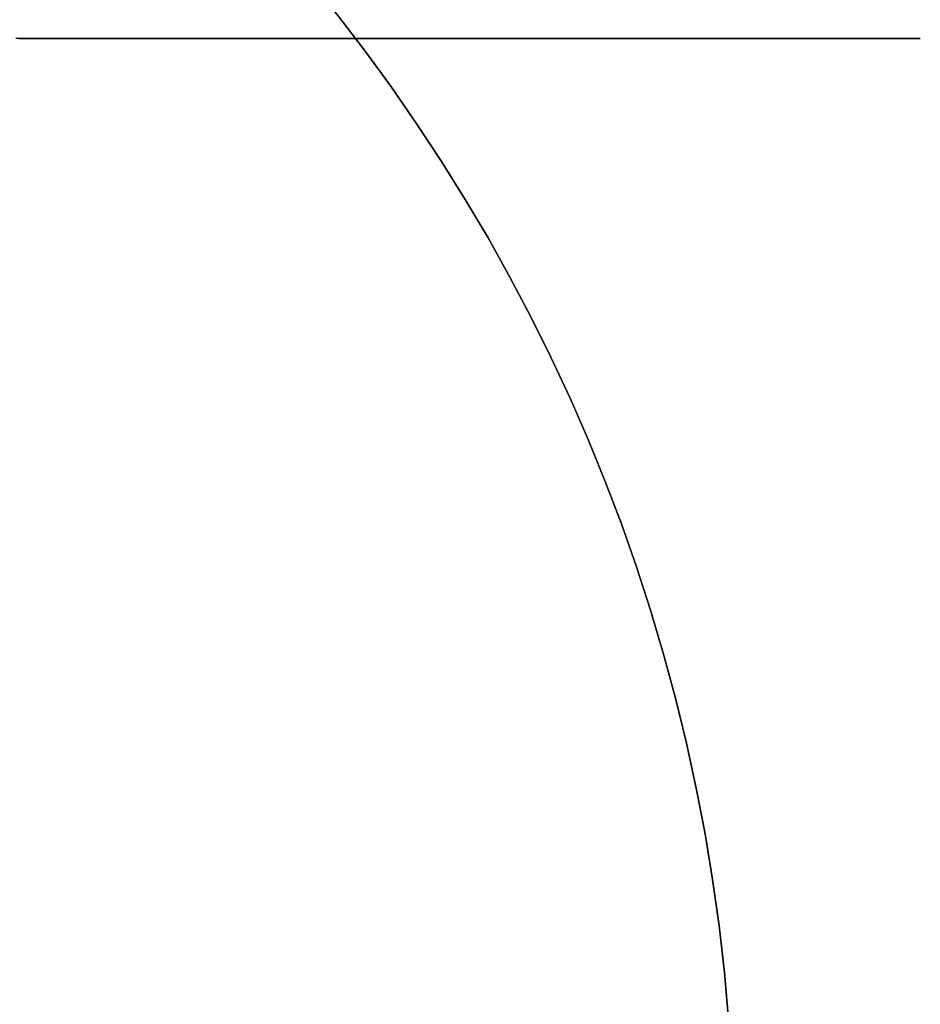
# Model space of a CAD drawing. Extents: x -4.4 to 4.4, y -6.1 to 5.8.
# Tile 23 of 157: x 4.075 to 4.1696, y -4.1784 to -4.075. Entities that reach past the tile are written whole.
import ezdxf

# ---------------------------------------------------------------- set-up
doc = ezdxf.new("R2010")
doc.units = 0
doc.layers.get('0').update_dxf_attribs({"linetype": 'CONTINUOUS'})

# ---------------------------------------------------------------- blocks, each defined once
blk = doc.blocks.new('*U1')
blk.add_polyline3d([(4.07489, -4.077, 5.3375), (4.07547, -4.077, 5.33715), (4.07604, -4.077, 5.3368), (4.0766, -4.077, 5.33645), (4.07716, -4.077, 5.3361), (4.07772, -4.077, 5.33574), (4.07827, -4.077, 5.33539), (4.07882, -4.077, 5.33504), (4.07937, -4.077, 5.33469), (4.07991, -4.077, 5.33434), (4.08044, -4.077, 5.33398), (4.08098, -4.077, 5.33362), (4.08152, -4.077, 5.33326), (4.08206, -4.077, 5.3329), (4.0826, -4.077, 5.33254), (4.08314, -4.077, 5.33217), (4.08368, -4.077, 5.3318), (4.08423, -4.077, 5.33142), (4.08477, -4.077, 5.33104), (4.08531, -4.077, 5.33066), (4.08585, -4.077, 5.33028), (4.0864, -4.077, 5.32989), (4.08694, -4.077, 5.3295), (4.08748, -4.077, 5.32911), (4.08803, -4.077, 5.32872), (4.08857, -4.077, 5.32832), (4.08911, -4.077, 5.32792), (4.08966, -4.077, 5.32752), (4.0902, -4.077, 5.32711), (4.09074, -4.077, 5.3267), (4.09129, -4.077, 5.32629), (4.09183, -4.077, 5.32588), (4.09237, -4.077, 5.32547), (4.09292, -4.077, 5.32505), (4.09346, -4.077, 5.32463), (4.094, -4.077, 5.3242), (4.09454, -4.077, 5.32378), (4.09508, -4.077, 5.32335), (4.09562, -4.077, 5.32292), (4.09616, -4.077, 5.32248), (4.0967, -4.077, 5.32205), (4.09723, -4.077, 5.32161), (4.09777, -4.077, 5.32117), (4.09831, -4.077, 5.32073), (4.09884, -4.077, 5.32028), (4.09938, -4.077, 5.31984), (4.09991, -4.077, 5.31939), (4.10044, -4.077, 5.31894), (4.10097, -4.077, 5.31848), (4.1015, -4.077, 5.31803), (4.10203, -4.077, 5.31757), (4.10256, -4.077, 5.31711), (4.10308, -4.077, 5.31665), (4.10361, -4.077, 5.31618), (4.10413, -4.077, 5.31571), (4.10465, -4.077, 5.31525), (4.10517, -4.077, 5.31478), (4.10569, -4.077, 5.3143), (4.10621, -4.077, 5.31383), (4.10672, -4.077, 5.31335), (4.10724, -4.077, 5.31287), (4.10775, -4.077, 5.31239), (4.10826, -4.077, 5.31191), (4.10877, -4.077, 5.31143), (4.10927, -4.077, 5.31094), (4.10978, -4.077, 5.31045), (4.11028, -4.077, 5.30996), (4.11078, -4.077, 5.30947), (4.11128, -4.077, 5.30898), (4.11177, -4.077, 5.30849), (4.11227, -4.077, 5.30799), (4.11276, -4.077, 5.3075), (4.11325, -4.077, 5.307), (4.11374, -4.077, 5.3065), (4.11423, -4.077, 5.306), (4.11471, -4.077, 5.30549), (4.11519, -4.077, 5.30499), (4.11567, -4.077, 5.30449), (4.11615, -4.077, 5.30398), (4.11663, -4.077, 5.30347), (4.1171, -4.077, 5.30297), (4.11757, -4.077, 5.30246), (4.11804, -4.077, 5.30195), (4.1185, -4.077, 5.30144), (4.11897, -4.077, 5.30093), (4.11943, -4.077, 5.30042), (4.11989, -4.077, 5.2999), (4.12034, -4.077, 5.29939), (4.1208, -4.077, 5.29888), (4.12125, -4.077, 5.29836), (4.12169, -4.077, 5.29785), (4.12214, -4.077, 5.29733), (4.12258, -4.077, 5.29681), (4.12302, -4.077, 5.2963), (4.12346, -4.077, 5.29578), (4.1239, -4.077, 5.29526), (4.12433, -4.077, 5.29475), (4.12476, -4.077, 5.29423), (4.12519, -4.077, 5.29371), (4.12561, -4.077, 5.29319), (4.12603, -4.077, 5.29268), (4.12645, -4.077, 5.29216), (4.12686, -4.077, 5.29164), (4.12728, -4.077, 5.29112), (4.12769, -4.077, 5.29061), (4.12809, -4.077, 5.29009), (4.1285, -4.077, 5.28957), (4.1289, -4.077, 5.28906), (4.12929, -4.077, 5.28854), (4.12969, -4.077, 5.28802), (4.13008, -4.077, 5.28751), (4.13047, -4.077, 5.28699), (4.13085, -4.077, 5.28648), (4.13124, -4.077, 5.28596), (4.13162, -4.077, 5.28544), (4.132, -4.077, 5.28491), (4.13239, -4.077, 5.28438), (4.13277, -4.077, 5.28385), (4.13315, -4.077, 5.28332), (4.13353, -4.077, 5.28278), (4.13391, -4.077, 5.28224), (4.13428, -4.077, 5.28169), (4.13466, -4.077, 5.28114), (4.13504, -4.077, 5.28059), (4.13541, -4.077, 5.28004), (4.13579, -4.077, 5.27948), (4.13616, -4.077, 5.27892), (4.13653, -4.077, 5.27836), (4.1369, -4.077, 5.27779), (4.13727, -4.077, 5.27723), (4.13764, -4.077, 5.27665), (4.13801, -4.077, 5.27608), (4.13838, -4.077, 5.2755), (4.13874, -4.077, 5.27493), (4.13911, -4.077, 5.27435), (4.13947, -4.077, 5.27376), (4.13983, -4.077, 5.27318), (4.14019, -4.077, 5.27259), (4.14055, -4.077, 5.272), (4.14091, -4.077, 5.27141), (4.14126, -4.077, 5.27081), (4.14162, -4.077, 5.27022), (4.14197, -4.077, 5.26962), (4.14232, -4.077, 5.26902), (4.14267, -4.077, 5.26841), (4.14302, -4.077, 5.26781), (4.14337, -4.077, 5.26721), (4.14371, -4.077, 5.2666), (4.14406, -4.077, 5.26599), (4.1444, -4.077, 5.26538), (4.14474, -4.077, 5.26477), (4.14508, -4.077, 5.26415), (4.14542, -4.077, 5.26354), (4.14575, -4.077, 5.26292), (4.14608, -4.077, 5.2623), (4.14642, -4.077, 5.26168), (4.14675, -4.077, 5.26106), (4.14707, -4.077, 5.26044), (4.1474, -4.077, 5.25982), (4.14772, -4.077, 5.2592), (4.14804, -4.077, 5.25857), (4.14836, -4.077, 5.25795), (4.14868, -4.077, 5.25732), (4.149, -4.077, 5.25669), (4.14931, -4.077, 5.25606), (4.14962, -4.077, 5.25544), (4.14993, -4.077, 5.25481), (4.15024, -4.077, 5.25418), (4.15054, -4.077, 5.25355), (4.15084, -4.077, 5.25292), (4.15114, -4.077, 5.25228), (4.15144, -4.077, 5.25165), (4.15174, -4.077, 5.25102), (4.15203, -4.077, 5.25039), (4.15232, -4.077, 5.24976), (4.15261, -4.077, 5.24912), (4.15289, -4.077, 5.24849), (4.15317, -4.077, 5.24786), (4.15345, -4.077, 5.24723), (4.15373, -4.077, 5.24659), (4.15401, -4.077, 5.24596), (4.15428, -4.077, 5.24533), (4.15455, -4.077, 5.2447), (4.15482, -4.077, 5.24407), (4.15508, -4.077, 5.24343), (4.15534, -4.077, 5.2428), (4.1556, -4.077, 5.24217), (4.15586, -4.077, 5.24154), (4.15611, -4.077, 5.24091), (4.15636, -4.077, 5.24029), (4.15661, -4.077, 5.23966), (4.15686, -4.077, 5.23903), (4.1571, -4.077, 5.23841), (4.15734, -4.077, 5.23778), (4.15757, -4.077, 5.23716), (4.1578, -4.077, 5.23653), (4.15803, -4.077, 5.23591), (4.15826, -4.077, 5.23529), (4.15848, -4.077, 5.23467), (4.1587, -4.077, 5.23405), (4.15892, -4.077, 5.23343), (4.15913, -4.077, 5.23282), (4.15935, -4.077, 5.2322), (4.15955, -4.077, 5.23159), (4.15976, -4.077, 5.23097), (4.15996, -4.077, 5.23036), (4.16016, -4.077, 5.22975), (4.16035, -4.077, 5.22913), (4.16055, -4.077, 5.22851), (4.16074, -4.077, 5.22789), (4.16093, -4.077, 5.22726), (4.16112, -4.077, 5.22663), (4.16131, -4.077, 5.226), (4.1615, -4.077, 5.22537), (4.16168, -4.077, 5.22473), (4.16187, -4.077, 5.22409), (4.16205, -4.077, 5.22345), (4.16222, -4.077, 5.2228), (4.1624, -4.077, 5.22215), (4.16258, -4.077, 5.2215), (4.16275, -4.077, 5.22085), (4.16292, -4.077, 5.22019), (4.16309, -4.077, 5.21954), (4.16326, -4.077, 5.21888), (4.16342, -4.077, 5.21821), (4.16359, -4.077, 5.21755), (4.16375, -4.077, 5.21688), (4.16391, -4.077, 5.21622), (4.16407, -4.077, 5.21555), (4.16422, -4.077, 5.21488), (4.16438, -4.077, 5.2142), (4.16453, -4.077, 5.21353), (4.16468, -4.077, 5.21285), (4.16483, -4.077, 5.21217), (4.16497, -4.077, 5.21149), (4.16511, -4.077, 5.21081), (4.16526, -4.077, 5.21013), (4.1654, -4.077, 5.20945), (4.16553, -4.077, 5.20876), (4.16567, -4.077, 5.20808), (4.1658, -4.077, 5.20739), (4.16593, -4.077, 5.2067), (4.16606, -4.077, 5.20601), (4.16619, -4.077, 5.20532), (4.16631, -4.077, 5.20463), (4.16643, -4.077, 5.20394), (4.16655, -4.077, 5.20325), (4.16667, -4.077, 5.20256), (4.16679, -4.077, 5.20186), (4.1669, -4.077, 5.20117), (4.16701, -4.077, 5.20048), (4.16712, -4.077, 5.19978), (4.16723, -4.077, 5.19909), (4.16733, -4.077, 5.19839), (4.16744, -4.077, 5.1977), (4.16754, -4.077, 5.197), (4.16763, -4.077, 5.19631), (4.16773, -4.077, 5.19561), (4.16782, -4.077, 5.19492), (4.16791, -4.077, 5.19423), (4.168, -4.077, 5.19353), (4.16809, -4.077, 5.19284), (4.16817, -4.077, 5.19214), (4.16825, -4.077, 5.19145), (4.16833, -4.077, 5.19076), (4.16841, -4.077, 5.19007), (4.16849, -4.077, 5.18938), (4.16856, -4.077, 5.18868), (4.16863, -4.077, 5.188), (4.16869, -4.077, 5.18731), (4.16876, -4.077, 5.18662), (4.16882, -4.077, 5.18593), (4.16888, -4.077, 5.18525), (4.16894, -4.077, 5.18456), (4.16899, -4.077, 5.18388), (4.16905, -4.077, 5.1832), (4.1691, -4.077, 5.18251), (4.16914, -4.077, 5.18184), (4.16919, -4.077, 5.18116), (4.16923, -4.077, 5.18048), (4.16927, -4.077, 5.17981), (4.16931, -4.077, 5.17913), (4.16934, -4.077, 5.17846), (4.16938, -4.077, 5.17779), (4.16941, -4.077, 5.17712), (4.16943, -4.077, 5.17646), (4.16946, -4.077, 5.17579), (4.16948, -4.077, 5.17513), (4.1695, -4.077, 5.17447), (4.16951, -4.077, 5.17381), (4.16953, -4.077, 5.17316), (4.16954, -4.077, 5.17251), (4.16955, -4.077, 5.17186), (4.16955, -4.077, 5.17121), (4.16956, -4.077, 5.17056), (4.16956, -4.077, 5.16992), (4.16956, -4.077, 5.16927), (4.16955, -4.077, 5.16863), (4.16954, -4.077, 5.16798), (4.16953, -4.077, 5.16733), (4.16952, -4.077, 5.16667), (4.16951, -4.077, 5.16601), (4.16949, -4.077, 5.16536), (4.16947, -4.077, 5.16469), (4.16944, -4.077, 5.16403), (4.16942, -4.077, 5.16337), (4.16939, -4.077, 5.1627), (4.16936, -4.077, 5.16203), (4.16932, -4.077, 5.16136), (4.16929, -4.077, 5.16069), (4.16925, -4.077, 5.16001), (4.16921, -4.077, 5.15934), (4.16916, -4.077, 5.15866), (4.16912, -4.077, 5.15798), (4.16907, -4.077, 5.1573), (4.16902, -4.077, 5.15662), (4.16896, -4.077, 5.15594), (4.16891, -4.077, 5.15525), (4.16885, -4.077, 5.15457), (4.16879, -4.077, 5.15388), (4.16872, -4.077, 5.15319), (4.16866, -4.077, 5.1525), (4.16859, -4.077, 5.15181), (4.16852, -4.077, 5.15112), (4.16844, -4.077, 5.15043), (4.16837, -4.077, 5.14974), (4.16829, -4.077, 5.14905), (4.16821, -4.077, 5.14836), (4.16813, -4.077, 5.14766), (4.16804, -4.077, 5.14697), (4.16795, -4.077, 5.14628), (4.16786, -4.077, 5.14558), (4.16777, -4.077, 5.14489), (4.16768, -4.077, 5.14419), (4.16758, -4.077, 5.1435), (4.16748, -4.077, 5.1428), (4.16738, -4.077, 5.14211), (4.16727, -4.077, 5.14141), (4.16717, -4.077, 5.14072), (4.16706, -4.077, 5.14002), (4.16695, -4.077, 5.13933), (4.16684, -4.077, 5.13864), (4.16672, -4.077, 5.13794), (4.1666, -4.077, 5.13725), (4.16649, -4.077, 5.13656), (4.16636, -4.077, 5.13587), (4.16624, -4.077, 5.13518), (4.16611, -4.077, 5.13449), (4.16599, -4.077, 5.1338), (4.16586, -4.077, 5.13311), (4.16572, -4.077, 5.13242), (4.16559, -4.077, 5.13174), (4.16545, -4.077, 5.13105), (4.16532, -4.077, 5.13037), (4.16517, -4.077, 5.12968), (4.16503, -4.077, 5.129), (4.16489, -4.077, 5.12832), (4.16474, -4.077, 5.12764), (4.16459, -4.077, 5.12697), (4.16444, -4.077, 5.12629), (4.16429, -4.077, 5.12562), (4.16413, -4.077, 5.12494), (4.16398, -4.077, 5.12427), (4.16382, -4.077, 5.12361), (4.16366, -4.077, 5.12294), (4.16349, -4.077, 5.12227), (4.16333, -4.077, 5.12161), (4.16316, -4.077, 5.12095), (4.16299, -4.077, 5.12029), (4.16282, -4.077, 5.11964), (4.16265, -4.077, 5.11898), (4.16248, -4.077, 5.11833), (4.1623, -4.077, 5.11768), (4.16212, -4.077, 5.11703), (4.16194, -4.077, 5.11639), (4.16176, -4.077, 5.11575), (4.16158, -4.077, 5.11511), (4.16139, -4.077, 5.11447), (4.1612, -4.077, 5.11384), (4.16101, -4.077, 5.11321), (4.16082, -4.077, 5.11258), (4.16063, -4.077, 5.11196), (4.16044, -4.077, 5.11134), (4.16024, -4.077, 5.11072), (4.16004, -4.077, 5.1101), (4.15984, -4.077, 5.10949), (4.15964, -4.077, 5.10888), (4.15943, -4.077, 5.10827), (4.15922, -4.077, 5.10765), (4.15901, -4.077, 5.10704), (4.1588, -4.077, 5.10642), (4.15858, -4.077, 5.1058), (4.15836, -4.077, 5.10518), (4.15813, -4.077, 5.10456), (4.1579, -4.077, 5.10394), (4.15767, -4.077, 5.10332), (4.15744, -4.077, 5.10269), (4.1572, -4.077, 5.10207), (4.15696, -4.077, 5.10144), (4.15672, -4.077, 5.10081), (4.15647, -4.077, 5.10019), (4.15622, -4.077, 5.09956), (4.15597, -4.077, 5.09893), (4.15571, -4.077, 5.0983), (4.15545, -4.077, 5.09767), (4.15519, -4.077, 5.09704), (4.15493, -4.077, 5.09641), (4.15466, -4.077, 5.09578), (4.1544, -4.077, 5.09515), (4.15412, -4.077, 5.09451), (4.15385, -4.077, 5.09388), (4.15357, -4.077, 5.09325), (4.15329, -4.077, 5.09262), (4.15301, -4.077, 5.09198), (4.15273, -4.077, 5.09135), (4.15244, -4.077, 5.09072), (4.15215, -4.077, 5.09009), (4.15186, -4.077, 5.08945), (4.15157, -4.077, 5.08882), (4.15127, -4.077, 5.08819), (4.15097, -4.077, 5.08756), (4.15067, -4.077, 5.08693), (4.15037, -4.077, 5.0863), (4.15006, -4.077, 5.08567), (4.14975, -4.077, 5.08504), (4.14944, -4.077, 5.08441), (4.14913, -4.077, 5.08378), (4.14882, -4.077, 5.08315), (4.1485, -4.077, 5.08253), (4.14818, -4.077, 5.0819), (4.14786, -4.077, 5.08128), (4.14754, -4.077, 5.08065), (4.14721, -4.077, 5.08003), (4.14689, -4.077, 5.07941), (4.14656, -4.077, 5.07879), (4.14623, -4.077, 5.07817), (4.14589, -4.077, 5.07755), (4.14556, -4.077, 5.07693), (4.14522, -4.077, 5.07632), (4.14489, -4.077, 5.0757), (4.14455, -4.077, 5.07509), (4.1442, -4.077, 5.07448), (4.14386, -4.077, 5.07387), (4.14352, -4.077, 5.07326), (4.14317, -4.077, 5.07265), (4.14282, -4.077, 5.07205), (4.14247, -4.077, 5.07144), (4.14212, -4.077, 5.07084), (4.14177, -4.077, 5.07024), (4.14142, -4.077, 5.06965), (4.14106, -4.077, 5.06905), (4.1407, -4.077, 5.06846), (4.14034, -4.077, 5.06787), (4.13998, -4.077, 5.06728), (4.13962, -4.077, 5.06669), (4.13926, -4.077, 5.06611), (4.1389, -4.077, 5.06553), (4.13853, -4.077, 5.06495), (4.13817, -4.077, 5.06437), (4.1378, -4.077, 5.0638), (4.13743, -4.077, 5.06322), (4.13706, -4.077, 5.06265), (4.13669, -4.077, 5.06209), (4.13632, -4.077, 5.06152), (4.13595, -4.077, 5.06096), (4.13557, -4.077, 5.0604), (4.1352, -4.077, 5.05985), (4.13482, -4.077, 5.0593), (4.13444, -4.077, 5.05875), (4.13407, -4.077, 5.0582), (4.13369, -4.077, 5.05766), (4.13331, -4.077, 5.05712), (4.13293, -4.077, 5.05658), (4.13255, -4.077, 5.05605), (4.13217, -4.077, 5.05552), (4.13178, -4.077, 5.05499), (4.1314, -4.077, 5.05447), (4.13102, -4.077, 5.05395), (4.13063, -4.077, 5.05343), (4.13025, -4.077, 5.05292), (4.12986, -4.077, 5.0524), (4.12946, -4.077, 5.05189), (4.12907, -4.077, 5.05137), (4.12867, -4.077, 5.05085), (4.12827, -4.077, 5.05034), (4.12786, -4.077, 5.04982), (4.12745, -4.077, 5.0493), (4.12704, -4.077, 5.04878), (4.12663, -4.077, 5.04827), (4.12621, -4.077, 5.04775), (4.12579, -4.077, 5.04723), (4.12537, -4.077, 5.04671), (4.12494, -4.077, 5.0462), (4.12451, -4.077, 5.04568), (4.12408, -4.077, 5.04516), (4.12365, -4.077, 5.04464), (4.12321, -4.077, 5.04413), (4.12277, -4.077, 5.04361), (4.12233, -4.077, 5.04309), (4.12188, -4.077, 5.04258), (4.12144, -4.077, 5.04206), (4.12099, -4.077, 5.04155), (4.12054, -4.077, 5.04103), (4.12008, -4.077, 5.04052), (4.11962, -4.077, 5.04001), (4.11916, -4.077, 5.0395), (4.1187, -4.077, 5.03898), (4.11824, -4.077, 5.03847), (4.11777, -4.077, 5.03796), (4.1173, -4.077, 5.03746), (4.11683, -4.077, 5.03695), (4.11635, -4.077, 5.03644), (4.11588, -4.077, 5.03593), (4.1154, -4.077, 5.03543), (4.11492, -4.077, 5.03493), (4.11443, -4.077, 5.03442), (4.11395, -4.077, 5.03392), (4.11346, -4.077, 5.03342), (4.11297, -4.077, 5.03292), (4.11248, -4.077, 5.03243), (4.11199, -4.077, 5.03193), (4.11149, -4.077, 5.03143), (4.11099, -4.077, 5.03094), (4.11049, -4.077, 5.03045), (4.10999, -4.077, 5.02996), (4.10949, -4.077, 5.02947), (4.10898, -4.077, 5.02899), (4.10847, -4.077, 5.0285), (4.10797, -4.077, 5.02802), (4.10745, -4.077, 5.02754), (4.10694, -4.077, 5.02706), (4.10643, -4.077, 5.02658), (4.10591, -4.077, 5.02611), (4.10539, -4.077, 5.02563), (4.10487, -4.077, 5.02516), (4.10435, -4.077, 5.02469), (4.10383, -4.077, 5.02422), (4.10331, -4.077, 5.02376), (4.10278, -4.077, 5.02329), (4.10225, -4.077, 5.02283), (4.10173, -4.077, 5.02237), (4.1012, -4.077, 5.02192), (4.10067, -4.077, 5.02146), (4.10014, -4.077, 5.02101), (4.0996, -4.077, 5.02056), (4.09907, -4.077, 5.02011), (4.09853, -4.077, 5.01967), (4.098, -4.077, 5.01922), (4.09746, -4.077, 5.01878), (4.09693, -4.077, 5.01834), (4.09639, -4.077, 5.01791), (4.09585, -4.077, 5.01747), (4.09531, -4.077, 5.01704), (4.09477, -4.077, 5.01661), (4.09423, -4.077, 5.01618), (4.09369, -4.077, 5.01576), (4.09315, -4.077, 5.01534), (4.0926, -4.077, 5.01492), (4.09206, -4.077, 5.0145), (4.09152, -4.077, 5.01409), (4.09098, -4.077, 5.01368), (4.09043, -4.077, 5.01327), (4.08989, -4.077, 5.01286), (4.08935, -4.077, 5.01246), (4.0888, -4.077, 5.01205), (4.08826, -4.077, 5.01166), (4.08772, -4.077, 5.01126), (4.08717, -4.077, 5.01087), (4.08663, -4.077, 5.01048), (4.08609, -4.077, 5.01009), (4.08554, -4.077, 5.00971), (4.085, -4.077, 5.00932), (4.08446, -4.077, 5.00895), (4.08392, -4.077, 5.00857), (4.08337, -4.077, 5.0082), (4.08283, -4.077, 5.00783), (4.08229, -4.077, 5.00746), (4.08175, -4.077, 5.00709), (4.08121, -4.077, 5.00673), (4.08067, -4.077, 5.00638), (4.08014, -4.077, 5.00602), (4.0796, -4.077, 5.00567), (4.07906, -4.077, 5.00532), (4.07851, -4.077, 5.00496), (4.07796, -4.077, 5.00461), (4.0774, -4.077, 5.00426), (4.07684, -4.077, 5.00391), (4.07628, -4.077, 5.00356), (4.07571, -4.077, 5.0032), (4.07514, -4.077, 5.00285), (4.07456, -4.077, 5.0025)])
blk.add_polyline3d([(4.07489, -4.077, 5.3375), (4.07547, -4.077, 5.33715), (4.07604, -4.077, 5.3368), (4.0766, -4.077, 5.33645), (4.07716, -4.077, 5.3361), (4.07772, -4.077, 5.33574), (4.07827, -4.077, 5.33539), (4.07882, -4.077, 5.33504), (4.07937, -4.077, 5.33469), (4.07991, -4.077, 5.33434), (4.08044, -4.077, 5.33398), (4.08098, -4.077, 5.33362), (4.08152, -4.077, 5.33326), (4.08206, -4.077, 5.3329), (4.0826, -4.077, 5.33254), (4.08314, -4.077, 5.33217), (4.08368, -4.077, 5.3318), (4.08423, -4.077, 5.33142), (4.08477, -4.077, 5.33104), (4.08531, -4.077, 5.33066), (4.08585, -4.077, 5.33028), (4.0864, -4.077, 5.32989), (4.08694, -4.077, 5.3295), (4.08748, -4.077, 5.32911), (4.08803, -4.077, 5.32872), (4.08857, -4.077, 5.32832), (4.08911, -4.077, 5.32792), (4.08966, -4.077, 5.32752), (4.0902, -4.077, 5.32711), (4.09074, -4.077, 5.3267), (4.09129, -4.077, 5.32629), (4.09183, -4.077, 5.32588), (4.09237, -4.077, 5.32547), (4.09292, -4.077, 5.32505), (4.09346, -4.077, 5.32463), (4.094, -4.077, 5.3242), (4.09454, -4.077, 5.32378), (4.09508, -4.077, 5.32335), (4.09562, -4.077, 5.32292), (4.09616, -4.077, 5.32248), (4.0967, -4.077, 5.32205), (4.09723, -4.077, 5.32161), (4.09777, -4.077, 5.32117), (4.09831, -4.077, 5.32073), (4.09884, -4.077, 5.32028), (4.09938, -4.077, 5.31984), (4.09991, -4.077, 5.31939), (4.10044, -4.077, 5.31894), (4.10097, -4.077, 5.31848), (4.1015, -4.077, 5.31803), (4.10203, -4.077, 5.31757), (4.10256, -4.077, 5.31711), (4.10308, -4.077, 5.31665), (4.10361, -4.077, 5.31618), (4.10413, -4.077, 5.31571), (4.10465, -4.077, 5.31525), (4.10517, -4.077, 5.31478), (4.10569, -4.077, 5.3143), (4.10621, -4.077, 5.31383), (4.10672, -4.077, 5.31335), (4.10724, -4.077, 5.31287), (4.10775, -4.077, 5.31239), (4.10826, -4.077, 5.31191), (4.10877, -4.077, 5.31143), (4.10927, -4.077, 5.31094), (4.10978, -4.077, 5.31045), (4.11028, -4.077, 5.30996), (4.11078, -4.077, 5.30947), (4.11128, -4.077, 5.30898), (4.11177, -4.077, 5.30849), (4.11227, -4.077, 5.30799), (4.11276, -4.077, 5.3075), (4.11325, -4.077, 5.307), (4.11374, -4.077, 5.3065), (4.11423, -4.077, 5.306), (4.11471, -4.077, 5.30549), (4.11519, -4.077, 5.30499), (4.11567, -4.077, 5.30449), (4.11615, -4.077, 5.30398), (4.11663, -4.077, 5.30347), (4.1171, -4.077, 5.30297), (4.11757, -4.077, 5.30246), (4.11804, -4.077, 5.30195), (4.1185, -4.077, 5.30144), (4.11897, -4.077, 5.30093), (4.11943, -4.077, 5.30042), (4.11989, -4.077, 5.2999), (4.12034, -4.077, 5.29939), (4.1208, -4.077, 5.29888), (4.12125, -4.077, 5.29836), (4.12169, -4.077, 5.29785), (4.12214, -4.077, 5.29733), (4.12258, -4.077, 5.29681), (4.12302, -4.077, 5.2963), (4.12346, -4.077, 5.29578), (4.1239, -4.077, 5.29526), (4.12433, -4.077, 5.29475), (4.12476, -4.077, 5.29423), (4.12519, -4.077, 5.29371), (4.12561, -4.077, 5.29319), (4.12603, -4.077, 5.29268), (4.12645, -4.077, 5.29216), (4.12686, -4.077, 5.29164), (4.12728, -4.077, 5.29112), (4.12769, -4.077, 5.29061), (4.12809, -4.077, 5.29009), (4.1285, -4.077, 5.28957), (4.1289, -4.077, 5.28906), (4.12929, -4.077, 5.28854), (4.12969, -4.077, 5.28802), (4.13008, -4.077, 5.28751), (4.13047, -4.077, 5.28699), (4.13085, -4.077, 5.28648), (4.13124, -4.077, 5.28596), (4.13162, -4.077, 5.28544), (4.132, -4.077, 5.28491), (4.13239, -4.077, 5.28438), (4.13277, -4.077, 5.28385), (4.13315, -4.077, 5.28332), (4.13353, -4.077, 5.28278), (4.13391, -4.077, 5.28224), (4.13428, -4.077, 5.28169), (4.13466, -4.077, 5.28114), (4.13504, -4.077, 5.28059), (4.13541, -4.077, 5.28004), (4.13579, -4.077, 5.27948), (4.13616, -4.077, 5.27892), (4.13653, -4.077, 5.27836), (4.1369, -4.077, 5.27779), (4.13727, -4.077, 5.27723), (4.13764, -4.077, 5.27665), (4.13801, -4.077, 5.27608), (4.13838, -4.077, 5.2755), (4.13874, -4.077, 5.27493), (4.13911, -4.077, 5.27435), (4.13947, -4.077, 5.27376), (4.13983, -4.077, 5.27318), (4.14019, -4.077, 5.27259), (4.14055, -4.077, 5.272), (4.14091, -4.077, 5.27141), (4.14126, -4.077, 5.27081), (4.14162, -4.077, 5.27022), (4.14197, -4.077, 5.26962), (4.14232, -4.077, 5.26902), (4.14267, -4.077, 5.26841), (4.14302, -4.077, 5.26781), (4.14337, -4.077, 5.26721), (4.14371, -4.077, 5.2666), (4.14406, -4.077, 5.26599), (4.1444, -4.077, 5.26538), (4.14474, -4.077, 5.26477), (4.14508, -4.077, 5.26415), (4.14542, -4.077, 5.26354), (4.14575, -4.077, 5.26292), (4.14608, -4.077, 5.2623), (4.14642, -4.077, 5.26168), (4.14675, -4.077, 5.26106), (4.14707, -4.077, 5.26044), (4.1474, -4.077, 5.25982), (4.14772, -4.077, 5.2592), (4.14804, -4.077, 5.25857), (4.14836, -4.077, 5.25795), (4.14868, -4.077, 5.25732), (4.149, -4.077, 5.25669), (4.14931, -4.077, 5.25606), (4.14962, -4.077, 5.25544), (4.14993, -4.077, 5.25481), (4.15024, -4.077, 5.25418), (4.15054, -4.077, 5.25355), (4.15084, -4.077, 5.25292), (4.15114, -4.077, 5.25228), (4.15144, -4.077, 5.25165), (4.15174, -4.077, 5.25102), (4.15203, -4.077, 5.25039), (4.15232, -4.077, 5.24976), (4.15261, -4.077, 5.24912), (4.15289, -4.077, 5.24849), (4.15317, -4.077, 5.24786), (4.15345, -4.077, 5.24723), (4.15373, -4.077, 5.24659), (4.15401, -4.077, 5.24596), (4.15428, -4.077, 5.24533), (4.15455, -4.077, 5.2447), (4.15482, -4.077, 5.24407), (4.15508, -4.077, 5.24343), (4.15534, -4.077, 5.2428), (4.1556, -4.077, 5.24217), (4.15586, -4.077, 5.24154), (4.15611, -4.077, 5.24091), (4.15636, -4.077, 5.24029), (4.15661, -4.077, 5.23966), (4.15686, -4.077, 5.23903), (4.1571, -4.077, 5.23841), (4.15734, -4.077, 5.23778), (4.15757, -4.077, 5.23716), (4.1578, -4.077, 5.23653), (4.15803, -4.077, 5.23591), (4.15826, -4.077, 5.23529), (4.15848, -4.077, 5.23467), (4.1587, -4.077, 5.23405), (4.15892, -4.077, 5.23343), (4.15913, -4.077, 5.23282), (4.15935, -4.077, 5.2322), (4.15955, -4.077, 5.23159), (4.15976, -4.077, 5.23097), (4.15996, -4.077, 5.23036), (4.16016, -4.077, 5.22975), (4.16035, -4.077, 5.22913), (4.16055, -4.077, 5.22851), (4.16074, -4.077, 5.22789), (4.16093, -4.077, 5.22726), (4.16112, -4.077, 5.22663), (4.16131, -4.077, 5.226), (4.1615, -4.077, 5.22537), (4.16168, -4.077, 5.22473), (4.16187, -4.077, 5.22409), (4.16205, -4.077, 5.22345), (4.16222, -4.077, 5.2228), (4.1624, -4.077, 5.22215), (4.16258, -4.077, 5.2215), (4.16275, -4.077, 5.22085), (4.16292, -4.077, 5.22019), (4.16309, -4.077, 5.21954), (4.16326, -4.077, 5.21888), (4.16342, -4.077, 5.21821), (4.16359, -4.077, 5.21755), (4.16375, -4.077, 5.21688), (4.16391, -4.077, 5.21622), (4.16407, -4.077, 5.21555), (4.16422, -4.077, 5.21488), (4.16438, -4.077, 5.2142), (4.16453, -4.077, 5.21353), (4.16468, -4.077, 5.21285), (4.16483, -4.077, 5.21217), (4.16497, -4.077, 5.21149), (4.16511, -4.077, 5.21081), (4.16526, -4.077, 5.21013), (4.1654, -4.077, 5.20945), (4.16553, -4.077, 5.20876), (4.16567, -4.077, 5.20808), (4.1658, -4.077, 5.20739), (4.16593, -4.077, 5.2067), (4.16606, -4.077, 5.20601), (4.16619, -4.077, 5.20532), (4.16631, -4.077, 5.20463), (4.16643, -4.077, 5.20394), (4.16655, -4.077, 5.20325), (4.16667, -4.077, 5.20256), (4.16679, -4.077, 5.20186), (4.1669, -4.077, 5.20117), (4.16701, -4.077, 5.20048), (4.16712, -4.077, 5.19978), (4.16723, -4.077, 5.19909), (4.16733, -4.077, 5.19839), (4.16744, -4.077, 5.1977), (4.16754, -4.077, 5.197), (4.16763, -4.077, 5.19631), (4.16773, -4.077, 5.19561), (4.16782, -4.077, 5.19492), (4.16791, -4.077, 5.19423), (4.168, -4.077, 5.19353), (4.16809, -4.077, 5.19284), (4.16817, -4.077, 5.19214), (4.16825, -4.077, 5.19145), (4.16833, -4.077, 5.19076), (4.16841, -4.077, 5.19007), (4.16849, -4.077, 5.18938), (4.16856, -4.077, 5.18868), (4.16863, -4.077, 5.188), (4.16869, -4.077, 5.18731), (4.16876, -4.077, 5.18662), (4.16882, -4.077, 5.18593), (4.16888, -4.077, 5.18525), (4.16894, -4.077, 5.18456), (4.16899, -4.077, 5.18388), (4.16905, -4.077, 5.1832), (4.1691, -4.077, 5.18251), (4.16914, -4.077, 5.18184), (4.16919, -4.077, 5.18116), (4.16923, -4.077, 5.18048), (4.16927, -4.077, 5.17981), (4.16931, -4.077, 5.17913), (4.16934, -4.077, 5.17846), (4.16938, -4.077, 5.17779), (4.16941, -4.077, 5.17712), (4.16943, -4.077, 5.17646), (4.16946, -4.077, 5.17579), (4.16948, -4.077, 5.17513), (4.1695, -4.077, 5.17447), (4.16951, -4.077, 5.17381), (4.16953, -4.077, 5.17316), (4.16954, -4.077, 5.17251), (4.16955, -4.077, 5.17186), (4.16955, -4.077, 5.17121), (4.16956, -4.077, 5.17056), (4.16956, -4.077, 5.16992), (4.16956, -4.077, 5.16927), (4.16955, -4.077, 5.16863), (4.16954, -4.077, 5.16798), (4.16953, -4.077, 5.16733), (4.16952, -4.077, 5.16667), (4.16951, -4.077, 5.16601), (4.16949, -4.077, 5.16536), (4.16947, -4.077, 5.16469), (4.16944, -4.077, 5.16403), (4.16942, -4.077, 5.16337), (4.16939, -4.077, 5.1627), (4.16936, -4.077, 5.16203), (4.16932, -4.077, 5.16136), (4.16929, -4.077, 5.16069), (4.16925, -4.077, 5.16001), (4.16921, -4.077, 5.15934), (4.16916, -4.077, 5.15866), (4.16912, -4.077, 5.15798), (4.16907, -4.077, 5.1573), (4.16902, -4.077, 5.15662), (4.16896, -4.077, 5.15594), (4.16891, -4.077, 5.15525), (4.16885, -4.077, 5.15457), (4.16879, -4.077, 5.15388), (4.16872, -4.077, 5.15319), (4.16866, -4.077, 5.1525), (4.16859, -4.077, 5.15181), (4.16852, -4.077, 5.15112), (4.16844, -4.077, 5.15043), (4.16837, -4.077, 5.14974), (4.16829, -4.077, 5.14905), (4.16821, -4.077, 5.14836), (4.16813, -4.077, 5.14766), (4.16804, -4.077, 5.14697), (4.16795, -4.077, 5.14628), (4.16786, -4.077, 5.14558), (4.16777, -4.077, 5.14489), (4.16768, -4.077, 5.14419), (4.16758, -4.077, 5.1435), (4.16748, -4.077, 5.1428), (4.16738, -4.077, 5.14211), (4.16727, -4.077, 5.14141), (4.16717, -4.077, 5.14072), (4.16706, -4.077, 5.14002), (4.16695, -4.077, 5.13933), (4.16684, -4.077, 5.13864), (4.16672, -4.077, 5.13794), (4.1666, -4.077, 5.13725), (4.16649, -4.077, 5.13656), (4.16636, -4.077, 5.13587), (4.16624, -4.077, 5.13518), (4.16611, -4.077, 5.13449), (4.16599, -4.077, 5.1338), (4.16586, -4.077, 5.13311), (4.16572, -4.077, 5.13242), (4.16559, -4.077, 5.13174), (4.16545, -4.077, 5.13105), (4.16532, -4.077, 5.13037), (4.16517, -4.077, 5.12968), (4.16503, -4.077, 5.129), (4.16489, -4.077, 5.12832), (4.16474, -4.077, 5.12764), (4.16459, -4.077, 5.12697), (4.16444, -4.077, 5.12629), (4.16429, -4.077, 5.12562), (4.16413, -4.077, 5.12494), (4.16398, -4.077, 5.12427), (4.16382, -4.077, 5.12361), (4.16366, -4.077, 5.12294), (4.16349, -4.077, 5.12227), (4.16333, -4.077, 5.12161), (4.16316, -4.077, 5.12095), (4.16299, -4.077, 5.12029), (4.16282, -4.077, 5.11964), (4.16265, -4.077, 5.11898), (4.16248, -4.077, 5.11833), (4.1623, -4.077, 5.11768), (4.16212, -4.077, 5.11703), (4.16194, -4.077, 5.11639), (4.16176, -4.077, 5.11575), (4.16158, -4.077, 5.11511), (4.16139, -4.077, 5.11447), (4.1612, -4.077, 5.11384), (4.16101, -4.077, 5.11321), (4.16082, -4.077, 5.11258), (4.16063, -4.077, 5.11196), (4.16044, -4.077, 5.11134), (4.16024, -4.077, 5.11072), (4.16004, -4.077, 5.1101), (4.15984, -4.077, 5.10949), (4.15964, -4.077, 5.10888), (4.15943, -4.077, 5.10827), (4.15922, -4.077, 5.10765), (4.15901, -4.077, 5.10704), (4.1588, -4.077, 5.10642), (4.15858, -4.077, 5.1058), (4.15836, -4.077, 5.10518), (4.15813, -4.077, 5.10456), (4.1579, -4.077, 5.10394), (4.15767, -4.077, 5.10332), (4.15744, -4.077, 5.10269), (4.1572, -4.077, 5.10207), (4.15696, -4.077, 5.10144), (4.15672, -4.077, 5.10081), (4.15647, -4.077, 5.10019), (4.15622, -4.077, 5.09956), (4.15597, -4.077, 5.09893), (4.15571, -4.077, 5.0983), (4.15545, -4.077, 5.09767), (4.15519, -4.077, 5.09704), (4.15493, -4.077, 5.09641), (4.15466, -4.077, 5.09578), (4.1544, -4.077, 5.09515), (4.15412, -4.077, 5.09451), (4.15385, -4.077, 5.09388), (4.15357, -4.077, 5.09325), (4.15329, -4.077, 5.09262), (4.15301, -4.077, 5.09198), (4.15273, -4.077, 5.09135), (4.15244, -4.077, 5.09072), (4.15215, -4.077, 5.09009), (4.15186, -4.077, 5.08945), (4.15157, -4.077, 5.08882), (4.15127, -4.077, 5.08819), (4.15097, -4.077, 5.08756), (4.15067, -4.077, 5.08693), (4.15037, -4.077, 5.0863), (4.15006, -4.077, 5.08567), (4.14975, -4.077, 5.08504), (4.14944, -4.077, 5.08441), (4.14913, -4.077, 5.08378), (4.14882, -4.077, 5.08315), (4.1485, -4.077, 5.08253), (4.14818, -4.077, 5.0819), (4.14786, -4.077, 5.08128), (4.14754, -4.077, 5.08065), (4.14721, -4.077, 5.08003), (4.14689, -4.077, 5.07941), (4.14656, -4.077, 5.07879), (4.14623, -4.077, 5.07817), (4.14589, -4.077, 5.07755), (4.14556, -4.077, 5.07693), (4.14522, -4.077, 5.07632), (4.14489, -4.077, 5.0757), (4.14455, -4.077, 5.07509), (4.1442, -4.077, 5.07448), (4.14386, -4.077, 5.07387), (4.14352, -4.077, 5.07326), (4.14317, -4.077, 5.07265), (4.14282, -4.077, 5.07205), (4.14247, -4.077, 5.07144), (4.14212, -4.077, 5.07084), (4.14177, -4.077, 5.07024), (4.14142, -4.077, 5.06965), (4.14106, -4.077, 5.06905), (4.1407, -4.077, 5.06846), (4.14034, -4.077, 5.06787), (4.13998, -4.077, 5.06728), (4.13962, -4.077, 5.06669), (4.13926, -4.077, 5.06611), (4.1389, -4.077, 5.06553), (4.13853, -4.077, 5.06495), (4.13817, -4.077, 5.06437), (4.1378, -4.077, 5.0638), (4.13743, -4.077, 5.06322), (4.13706, -4.077, 5.06265), (4.13669, -4.077, 5.06209), (4.13632, -4.077, 5.06152), (4.13595, -4.077, 5.06096), (4.13557, -4.077, 5.0604), (4.1352, -4.077, 5.05985), (4.13482, -4.077, 5.0593), (4.13444, -4.077, 5.05875), (4.13407, -4.077, 5.0582), (4.13369, -4.077, 5.05766), (4.13331, -4.077, 5.05712), (4.13293, -4.077, 5.05658), (4.13255, -4.077, 5.05605), (4.13217, -4.077, 5.05552), (4.13178, -4.077, 5.05499), (4.1314, -4.077, 5.05447), (4.13102, -4.077, 5.05395), (4.13063, -4.077, 5.05343), (4.13025, -4.077, 5.05292), (4.12986, -4.077, 5.0524), (4.12946, -4.077, 5.05189), (4.12907, -4.077, 5.05137), (4.12867, -4.077, 5.05085), (4.12827, -4.077, 5.05034), (4.12786, -4.077, 5.04982), (4.12745, -4.077, 5.0493), (4.12704, -4.077, 5.04878), (4.12663, -4.077, 5.04827), (4.12621, -4.077, 5.04775), (4.12579, -4.077, 5.04723), (4.12537, -4.077, 5.04671), (4.12494, -4.077, 5.0462), (4.12451, -4.077, 5.04568), (4.12408, -4.077, 5.04516), (4.12365, -4.077, 5.04464), (4.12321, -4.077, 5.04413), (4.12277, -4.077, 5.04361), (4.12233, -4.077, 5.04309), (4.12188, -4.077, 5.04258), (4.12144, -4.077, 5.04206), (4.12099, -4.077, 5.04155), (4.12054, -4.077, 5.04103), (4.12008, -4.077, 5.04052), (4.11962, -4.077, 5.04001), (4.11916, -4.077, 5.0395), (4.1187, -4.077, 5.03898), (4.11824, -4.077, 5.03847), (4.11777, -4.077, 5.03796), (4.1173, -4.077, 5.03746), (4.11683, -4.077, 5.03695), (4.11635, -4.077, 5.03644), (4.11588, -4.077, 5.03593), (4.1154, -4.077, 5.03543), (4.11492, -4.077, 5.03493), (4.11443, -4.077, 5.03442), (4.11395, -4.077, 5.03392), (4.11346, -4.077, 5.03342), (4.11297, -4.077, 5.03292), (4.11248, -4.077, 5.03243), (4.11199, -4.077, 5.03193), (4.11149, -4.077, 5.03143), (4.11099, -4.077, 5.03094), (4.11049, -4.077, 5.03045), (4.10999, -4.077, 5.02996), (4.10949, -4.077, 5.02947), (4.10898, -4.077, 5.02899), (4.10847, -4.077, 5.0285), (4.10797, -4.077, 5.02802), (4.10745, -4.077, 5.02754), (4.10694, -4.077, 5.02706), (4.10643, -4.077, 5.02658), (4.10591, -4.077, 5.02611), (4.10539, -4.077, 5.02563), (4.10487, -4.077, 5.02516), (4.10435, -4.077, 5.02469), (4.10383, -4.077, 5.02422), (4.10331, -4.077, 5.02376), (4.10278, -4.077, 5.02329), (4.10225, -4.077, 5.02283), (4.10173, -4.077, 5.02237), (4.1012, -4.077, 5.02192), (4.10067, -4.077, 5.02146), (4.10014, -4.077, 5.02101), (4.0996, -4.077, 5.02056), (4.09907, -4.077, 5.02011), (4.09853, -4.077, 5.01967), (4.098, -4.077, 5.01922), (4.09746, -4.077, 5.01878), (4.09693, -4.077, 5.01834), (4.09639, -4.077, 5.01791), (4.09585, -4.077, 5.01747), (4.09531, -4.077, 5.01704), (4.09477, -4.077, 5.01661), (4.09423, -4.077, 5.01618), (4.09369, -4.077, 5.01576), (4.09315, -4.077, 5.01534), (4.0926, -4.077, 5.01492), (4.09206, -4.077, 5.0145), (4.09152, -4.077, 5.01409), (4.09098, -4.077, 5.01368), (4.09043, -4.077, 5.01327), (4.08989, -4.077, 5.01286), (4.08935, -4.077, 5.01246), (4.0888, -4.077, 5.01205), (4.08826, -4.077, 5.01166), (4.08772, -4.077, 5.01126), (4.08717, -4.077, 5.01087), (4.08663, -4.077, 5.01048), (4.08609, -4.077, 5.01009), (4.08554, -4.077, 5.00971), (4.085, -4.077, 5.00932), (4.08446, -4.077, 5.00895), (4.08392, -4.077, 5.00857), (4.08337, -4.077, 5.0082), (4.08283, -4.077, 5.00783), (4.08229, -4.077, 5.00746), (4.08175, -4.077, 5.00709), (4.08121, -4.077, 5.00673), (4.08067, -4.077, 5.00638), (4.08014, -4.077, 5.00602), (4.0796, -4.077, 5.00567), (4.07906, -4.077, 5.00532), (4.07851, -4.077, 5.00496), (4.07796, -4.077, 5.00461), (4.0774, -4.077, 5.00426), (4.07684, -4.077, 5.00391), (4.07628, -4.077, 5.00356), (4.07571, -4.077, 5.0032), (4.07514, -4.077, 5.00285), (4.07456, -4.077, 5.0025)])
blk.add_circle((3.955, -4.195, 5.25), 0.195)
at = {"extrusion": (0, 0, -1)}
for centre in [(-3.955, -4.195, -5.31), (-3.955, -4.195, -5.31), (-3.955, -4.195, -5.25)]:
    blk.add_circle(centre, 0.195, dxfattribs=at)

msp = doc.modelspace()

# ---------------------------------------------------------------- block references
msp.add_blockref('*U1', (0, 0))

doc.saveas('drawing.dxf')
